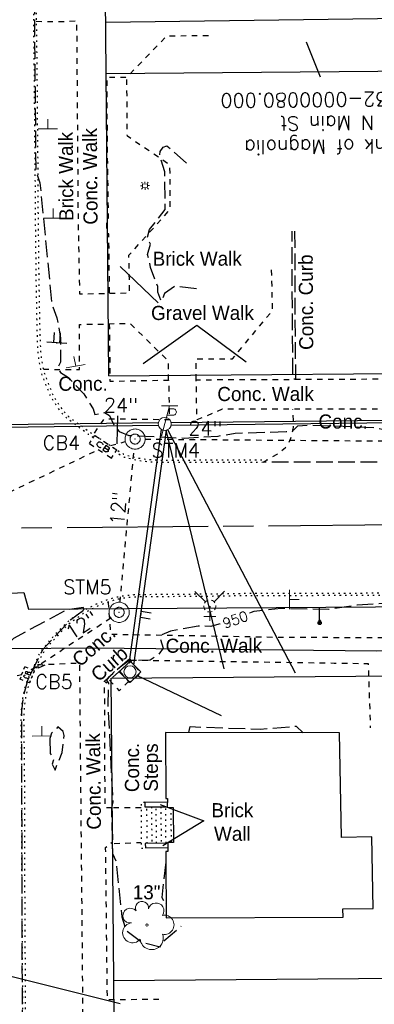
# Model space of a CAD drawing. Extents: x 2300122 to 2305194, y 360020 to 364238.
# Tile 10 of 93: x 2301820 to 2301890, y 360896 to 361091. Entities that reach past the tile are written whole.
import ezdxf
from ezdxf.enums import TextEntityAlignment as Align

# ---------------------------------------------------------------- set-up
doc = ezdxf.new("R2010")
doc.units = 0
doc.header["$LTSCALE"] = 20
doc.header["$MEASUREMENT"] = 0
doc.set_wipeout_variables(frame=1)
for name, pattern in [('CL', [2, 0.3, -0.15, 1.4, -0.15]), ('drainage01', [1.6, 0.85, -0.75]), ('gasex', [0]), ('OhDOT_USTN1', [0.055, 0.014, -0.041]), ('OhDOT_USTN2', [0.11, 0.069, -0.041]), ('OhDOT_USTN3', [0.22, 0.165, -0.055]), ('OhDOT_USTN5', [0.11, 0.055, -0.055]), ('ohelecex', [0]), ('ohteleex', [0]), ('rowex', [0]), ('waterex', [0])]:
    doc.linetypes.add(name, pattern=pattern)
for name, color, linetype in [('BD_X_Building', 231, 'Continuous'), ('CM_X_Wall', 254, 'Continuous'), ('DR_X_Cells', 151, 'OhDOT_USTN2'), ('DR_X_Storm_Sewer', 151, 'OhDOT_USTN5'), ('DR_X_Text', 7, 'Continuous'), ('DT_X_Contour_Major', 132, 'OhDOT_USTN3'), ('DT_X_Contour_Minor', 136, 'OhDOT_USTN3'), ('DT_X_Contour_Text', 7, 'Continuous'), ('DV_X_Property_Line', 7, 'Continuous'), ('LT_X_Poles', 2, 'Continuous'), ('PV_X_Curb', 120, 'OhDOT_USTN1'), ('PV_X_Driveway', 7, 'OhDOT_USTN5'), ('PV_X_EOP', 7, 'OhDOT_USTN3'), ('PV_X_Steps', 120, 'OhDOT_USTN1'), ('PV_X_Text', 7, 'Continuous'), ('PV_X_Walk', 120, 'OhDOT_USTN5'), ('RD_X_Cells', 7, 'Continuous'), ('RD_X_Concrete_Pad', 9, 'OhDOT_USTN5'), ('RW_X_CL', 6, 'CL'), ('RW_X_Fee_RW', 6, 'rowex'), ('SG_X_Poles', 7, 'Continuous'), ('SH_Text', 7, 'Continuous'), ('SN_X_Public', 3, 'Continuous'), ('SV_X_Text_Name', 7, 'Continuous'), ('TX_X_20', 7, 'Continuous'), ('UT_X_Electric_Cells', 1, 'Continuous'), ('UT_X_Gas', 2, 'gasex'), ('UT_X_Overhead_Electric', 1, 'ohelecex'), ('UT_X_Overhead_Telecom', 30, 'ohteleex'), ('UT_X_Water', 133, 'waterex'), ('UT_X_Water_Cells', 133, 'Continuous'), ('VG_X_Cells', 3, 'Continuous'), ('VG_X_Text', 7, 'Continuous')]:
    doc.layers.add(name, color=color, linetype=linetype)
doc.styles.add('Simplex Normal (0.14)', font='Simplex.shx')
doc.styles.add('Straight Normal (0.14) Font 30', font='font30.shx', dxfattribs={"height": 0.14})
doc.styles.add('Straight-Normal', font='font30.shx', dxfattribs={"height": 0.14})

# ---------------------------------------------------------------- blocks, each defined once
blk = doc.blocks.new('ODOT STORM MANHOLE')
at = {"layer": 'DR_X_Cells', "color": 151, "linetype": 'drainage01', "lineweight": 0, "ltscale": 0.05}
for radius in [0.1, 0.05]:
    blk.add_circle((0, 0), radius, dxfattribs=at)
at = {"layer": 'DR_X_Cells', "color": 151, "linetype": 'Continuous', "lineweight": 0}
blk.add_point((0, 0), dxfattribs=at)
blk = doc.blocks.new('GCB-X')
at = {"layer": 'DR_X_Cells', "color": 121, "linetype": 'Continuous'}
for p, q in [((-0.0625, 0.0375), (-0.0375, 0.0375)), ((-0.0625, 0.0125), (-0.0625, 0.0375)), ((-0.0125, 0.0375), (0.0125, 0.0375)), ((0.0227, 0.0195), (0.0067, 0.0195)), ((0.0067, 0.0195), (0.0067, -0.0205)), ((0.0067, 0.0013), (0.0243, 0.0013)), ((0.0375, 0.0375), (0.0625, 0.0375)), ((0.0625, 0.0125), (0.0625, 0.0375)), ((-0.0625, -0.0375), (-0.0625, -0.0125)), ((-0.0625, -0.0375), (-0.0375, -0.0375)), ((-0.0125, -0.0375), (0.0125, -0.0375)), ((0.0067, -0.0205), (0.0243, -0.0205)), ((0.0375, -0.0375), (0.0625, -0.0375)), ((0.0625, -0.0375), (0.0625, -0.0125))]:
    blk.add_line(p, q, dxfattribs=at)
at = {"layer": 'DR_X_Cells', "color": 121, "linetype": 'Continuous', "extrusion": (0, 0, -1)}
for centre, radius, start, end in [((-0.014, 0), 0.0458, 344.8107, 15.1893), ((0.0184, 0.0074), 0.0127, 21.5603, 158.4397), ((-0.0198, 0.0101), 0.00986, 106.9987, 243.1793), ((-0.0199, -0.0096), 0.0117, 112.0547, 247.9453)]:
    blk.add_arc(centre, radius, start, end, dxfattribs=at)
at = {"layer": 'DR_X_Cells', "color": 121, "linetype": 'Continuous'}
blk.add_arc((-0.0184, -0.0073), 0.0127, 201.5603, 338.4397, dxfattribs=at)
blk = doc.blocks.new('ODOT STORM CATCH BASIN SQUARE')
blk.add_blockref('GCB-X', (0, 0))
blk = doc.blocks.new('TREE')
at = {"layer": 'VG_X_Cells', "color": 3, "linetype": 'Continuous', "lineweight": 0}
blk.add_circle((0, 0), 0.012, dxfattribs=at)
for centre, radius, start, end in [((-0.0492, 0.1684), 0.0658, 354.0047, 205.97412), ((0.0913, 0.1415), 0.0776, 323.82996, 165.0376), ((-0.1655, 0.0932), 0.0735, 39.06254, 279.54124), ((-0.1427, -0.0774), 0.0987, 96.17219, 320.57371), ((0.173, 0.0018), 0.0957, 259.14531, 101.45961), ((0.0473, -0.1303), 0.1142, 184.94757, 19.45715)]:
    blk.add_arc(centre, radius, start, end, dxfattribs=at)
blk = doc.blocks.new('SGN1P_anno')
at = {"layer": 'SN_X_Public', "color": 3, "linetype": 'Continuous', "lineweight": 0}
for p, q in [((0, 0), (-0.96, 0)), ((0, 0.96), (0, -0.96))]:
    blk.add_line(p, q, dxfattribs=at)
blk = doc.blocks.new('BUDLIT')
at = {"layer": 'Defpoints', "color": 2, "linetype": 'Continuous', "lineweight": 30}
blk.add_point((0, 0), dxfattribs=at)
at = {"layer": 'RD_X_Cells', "color": 2, "linetype": 'Continuous', "lineweight": 0}
for p, q in [((-0.052, 0), (-0.079, 0)), ((-0.048, 0.048), (-0.067, 0.067)), ((0, 0.064), (0, 0.091)), ((0.067, 0.067), (0.048, 0.048)), ((0.079, 0), (0.052, 0)), ((-0.048, -0.048), (-0.067, -0.067)), ((0, -0.064), (0, -0.091)), ((0.067, -0.067), (0.048, -0.048))]:
    blk.add_line(p, q, dxfattribs=at)
at = {"layer": 'RD_X_Cells', "color": 2, "linetype": 'Continuous', "lineweight": 0, "flags": 128}
blk.add_lwpolyline([(-0.033, -0.05), (0.033, -0.05), (0.033, 0.05), (-0.033, 0.05), (-0.033, -0.05)], close=True, dxfattribs=at)
blk = doc.blocks.new('ODOT ELEC LIGHT')
at = {"layer": 'SH_Text', "color": 2, "linetype": 'Continuous', "lineweight": 0}
blk.add_blockref('BUDLIT', (0, 0), dxfattribs=at)
blk = doc.blocks.new('WSS')
at = {"layer": 'Defpoints', "color": 133, "linetype": 'Continuous', "lineweight": 30}
blk.add_point((0, 0), dxfattribs=at)
at = {"layer": 'UT_X_Water_Cells', "color": 133, "linetype": 'Continuous', "lineweight": 0}
for p, q in [((0.032, 0.106), (-0.032, 0.106)), ((0, 0.074), (0, 0.138)), ((0.02, 0.008), (0.055, -0.01))]:
    blk.add_line(p, q, dxfattribs=at)
at = {"layer": 'UT_X_Water_Cells', "color": 133, "linetype": 'Continuous', "lineweight": 0, "flags": 128}
for points in [[(-0.059, 0.045), (-0.074, 0.03), (-0.074, -0.03), (-0.059, -0.045)], [(-0.055, 0.035), (-0.041, -0.041), (-0.027, 0.035), (-0.013, -0.041), (0.001, 0.035)], [(0.045, 0.059), (0.03, 0.074), (-0.03, 0.074), (-0.045, 0.059)], [(0.059, -0.045), (0.074, -0.03), (0.074, 0.03), (0.059, 0.045)], [(-0.045, -0.059), (-0.03, -0.074), (0.03, -0.074), (0.045, -0.059)]]:
    blk.add_lwpolyline(points, dxfattribs=at)
at = {"layer": 'UT_X_Water_Cells', "color": 133, "linetype": 'Continuous', "lineweight": 0, "extrusion": (0, 0, -1)}
for centre, radius, start, end in [((-0.028, 0.02), 0.0135, 303.6324, 53.7413), ((-0.039, -0.005), 0.04, 61.3463, 118.6537), ((-0.037, -0.009), 0.0316, 235.6037, 316.3305), ((-0.044, -0.022), 0.017, 132.0642, 228.5117)]:
    blk.add_arc(centre, radius, start, end, dxfattribs=at)
blk = doc.blocks.new('FH')
at = {"layer": 'Defpoints', "color": 133, "linetype": 'Continuous', "lineweight": 30}
blk.add_point((0, 0), dxfattribs=at)
blk.add_point((0, 0), dxfattribs=at)
at = {"layer": 'UT_X_Water_Cells', "color": 133, "linetype": 'Continuous', "lineweight": 0}
for p, q in [((0.0599, 0.1032), (-0.0601, 0.1032)), ((-0.0001, 0.0602), (-0.0001, 0.1462)), ((-0.0423, -0.0424), (-0.1463, -0.1463)), ((0.0423, -0.0424), (0.1462, -0.1463))]:
    blk.add_line(p, q, dxfattribs=at)
for start, end in [(140.02099, 184.06293), (68.13946, 112.03798), (356.01648, 39.98885), (211.87877, 255.84793), (283.82389, 329.90967)]:
    blk.add_arc((0, 0), 0.06, start, end, dxfattribs=at)
blk = doc.blocks.new('SGN2P')
at = {"linetype": 'Continuous'}
for p, q in [((0, 0.08), (0, -0.08)), ((0, 0.024), (-0.08, 0.024)), ((0, -0.024), (-0.08, -0.024))]:
    blk.add_line(p, q, dxfattribs=at)
blk.add_point((0, 0), dxfattribs=at)
blk = doc.blocks.new('ODOT SIGN DOUBLE POST')
blk.add_blockref('SGN2P', (0, 0))
blk = doc.blocks.new('ODOT Elec Tele Pole')
at = {"layer": 'UT_X_Electric_Cells', "linetype": 'Continuous', "lineweight": 13}
for p, q in [((0.0482, 0.18), (-0.0321, -0.12)), ((0.1282, 0.18), (-0.0318, 0.18)), ((0.0402, 0.15), (0.0827, 0.15)), ((0.0231, 0.0862), (0.0827, 0.0862))]:
    blk.add_line(p, q, dxfattribs=at)
at = {"layer": 'UT_X_Electric_Cells', "linetype": 'Continuous', "lineweight": 0}
blk.add_circle((0, 0), 0.065, dxfattribs=at)
at = {"layer": 'UT_X_Electric_Cells', "linetype": 'Continuous', "lineweight": 13, "extrusion": (0, 0, -1)}
blk.add_arc((-0.0833, 0.1181), 0.0319, 88.8767, 271.1233, dxfattribs=at)
blk = doc.blocks.new('SPOLE')
at = {"layer": 'SG_X_Poles', "color": 7, "linetype": 'Continuous', "lineweight": 0, "flags": 128}
blk.add_lwpolyline([(-0.075, -0.075), (0.075, -0.075), (0.075, 0.075), (-0.075, 0.075), (-0.075, -0.075)], close=True, dxfattribs=at)
at = {"layer": 'SG_X_Poles', "color": 7, "linetype": 'Continuous', "lineweight": 0}
blk.add_circle((0, 0), 0.06, dxfattribs=at)
blk = doc.blocks.new('SPOLE_anno')
at = {"layer": 'SG_X_Poles', "color": 7, "linetype": 'Continuous', "lineweight": 0}
blk.add_blockref('SPOLE', (0, 0), dxfattribs=at)

msp = doc.modelspace()

# ---------------------------------------------------------------- linework, layer by layer
at = {"layer": 'BD_X_Building', "flags": 128}
msp.add_lwpolyline([(2301884.21, 360914.44), (2301890.2, 360914.55), (2301889.93, 360928.75), (2301883.93, 360928.63), (2301883.53, 360949.35), (2301849.04, 360949.46), (2301849.08, 360936.34), (2301849.41, 360936.33), (2301849.35, 360934.6), (2301850.53, 360934.55), (2301850.6, 360927.61), (2301849.46, 360927.59), (2301849.51, 360925.85), (2301849.12, 360925.84), (2301849.12, 360924.07), (2301849.16, 360912.69), (2301884.24, 360912.81), (2301884.21, 360914.44)], close=True, dxfattribs=at)
at = {"layer": 'CM_X_Wall', "flags": 128}
for points in [[(2301849.38, 360935.58), (2301844.92, 360935.62), (2301844.91, 360934.72), (2301849.36, 360934.71)], [(2301849.46, 360927.5), (2301845.02, 360927.4), (2301845.04, 360926.58), (2301849.49, 360926.63)]]:
    msp.add_lwpolyline(points, dxfattribs=at)
at = {"layer": 'DR_X_Storm_Sewer', "flags": 128}
for points in [[(2301838.11, 361006.35), (2301841.06, 361007.14)], [(2301844.99, 361007.65), (2302020.15, 361006.28)], [(2301794.24, 360985.71), (2301835.73, 361005.58)], [(2301840.01, 360975.27), (2301842.81, 361005.67)], [(2301822.52, 360961.92), (2301838.16, 360972.18)], [(2301785.72, 360951.28), (2301820.55, 360960.98)]]:
    msp.add_lwpolyline(points, dxfattribs=at)
at = {"layer": 'DR_X_Text', "flags": 128}
msp.add_lwpolyline([(2301839.46, 361006.71), (2301839.58, 361012.26)], dxfattribs=at)
at = {"layer": 'DT_X_Contour_Major', "elevation": 950, "flags": 128}
for points in [[(2301657.04, 361014.56), (2301657.45, 361013.41), (2301658.4, 361012.18), (2301660.55, 361011.01), (2301665.32, 361009.87), (2301667.24, 361009.9), (2301668.73, 361008.44), (2301670.31, 361007.44), (2301674.46, 361006.83), (2301675.38, 361006.24), (2301677.99, 361006.06), (2301683.49, 361007.18), (2301684.69, 361006.87), (2301690.45, 361007.39), (2301691.03, 361008.86), (2301696.73, 361008.92), (2301698.61, 361009.46), (2301718.13, 361010.66), (2301720.34, 361011.04), (2301724.13, 361012.99), (2301728.96, 361017.75), (2301727.68, 361017.9), (2301731.97, 361020.88), (2301737.93, 361023.54), (2301745.96, 361025.73), (2301769.27, 361029.2), (2301772.4, 361030.13), (2301775.32, 361032.55), (2301776.54, 361032.29), (2301778.52, 361030.19), (2301780.04, 361031.16), (2301780.78, 361032.28), (2301780.24, 361032.72), (2301780.21, 361033.22), (2301782.63, 361034.85), (2301785.3, 361038.82), (2301787.1, 361040.43), (2301788.17, 361042.15), (2301792.34, 361059.25), (2301792.71, 361073.53), (2301792.76, 361097.98), (2301792.4, 361107.79), (2301791.62, 361109.3), (2301792.16, 361112.61), (2301792.45, 361112.87), (2301792.7, 361123.22), (2301793.02, 361123.17), (2301802.03, 361104.88), (2301804.88, 361096.43), (2301806.13, 361093.94), (2301806.79, 361093.64), (2301809.28, 361094.9), (2301810.71, 361098.39), (2301814.11, 361111.23), (2301819.45, 361128.59), (2301820.67, 361131.56), (2301822.02, 361132.93), (2301822.62, 361132.72), (2301823.31, 361060.72), (2301824.13, 361058.5), (2301826.49, 361034.41), (2301827.49, 361031.73), (2301828.22, 361027.65), (2301828.23, 361022.89), (2301827.65, 361021.85), (2301828.2, 361020.87), (2301829.78, 361019.86), (2301832.82, 361016.61), (2301834.67, 361013.63), (2301835, 361012.5), (2301836.92, 361012.9), (2301837.91, 361012.31), (2301838.9, 361010.24), (2301839.82, 361009.17), (2301841.73, 361008.37), (2301852.75, 361007.85), (2301859.45, 361008.25), (2301862.88, 361008.85), (2301872.98, 361009.15), (2301874.56, 361009.57), (2301875.25, 361010.28), (2301878.02, 361010.45), (2301890.51, 361009.94), (2301892.61, 361009.5), (2301894.04, 361008.64), (2301895.42, 361007.22), (2301899.03, 361006.64), (2301899.14, 361005.23), (2301916.47, 361003.41), (2301934.46, 361003.34), (2301934.46, 361003.59)], [(2301855.17, 361037.47), (2301850.87, 361037.94), (2301848.86, 361036.55), (2301848.17, 361034.93), (2301847.53, 361036.82), (2301847.49, 361037.92), (2301846.08, 361041.72), (2301845.49, 361044.3), (2301846.08, 361046.29), (2301845.43, 361047.63), (2301845.87, 361049.21), (2301848.99, 361053.22), (2301848.9, 361060.65), (2301847.91, 361063.95), (2301848, 361064.72), (2301848.55, 361065.56), (2301849.3, 361065.82), (2301853.22, 361062.41)], [(2301934.1, 360976.96), (2301930.85, 360977.31), (2301914.86, 360977.15), (2301908.16, 360975.98), (2301887.08, 360974.7), (2301881.42, 360973.84), (2301871.96, 360974.04), (2301866.57, 360973.46), (2301864.95, 360972.84), (2301864.33, 360972.23), (2301858.01, 360970.5), (2301855.5, 360970.53), (2301849.99, 360969.54), (2301848.09, 360968.77), (2301847.94, 360968.13), (2301848.55, 360966.2), (2301847.57, 360964.8), (2301845.99, 360963.76), (2301841.8, 360963.72), (2301838.88, 360961.53), (2301837.31, 360959.85), (2301837.73, 360959.22), (2301837.59, 360954.92), (2301838.58, 360935.67), (2301838.3, 360934.5), (2301838.5, 360925.42), (2301839.22, 360923.85), (2301840.39, 360912.87), (2301841.18, 360910.24), (2301844.42, 360907.83), (2301847.97, 360906.91), (2301848.35, 360907.78), (2301852.15, 360911.03)]]:
    msp.add_lwpolyline(points, dxfattribs=at)
msp.add_lwpolyline([(2301826.08, 360948.24), (2301826.17, 360945.28), (2301826.82, 360944.02), (2301826.52, 360943.13), (2301827.12, 360941.95), (2301828.5, 360945.47), (2301828.96, 360948.87), (2301828.76, 360949.66), (2301827.7, 360950.56), (2301826.41, 360949.3), (2301826.08, 360948.24)], close=True, dxfattribs=at)
at = {"layer": 'DT_X_Contour_Minor', "elevation": 949, "flags": 128}
for points in [[(2301832.86, 360973.78), (2301832.74, 360974.25), (2301829.27, 360973.71), (2301818.88, 360968.07), (2301817.1, 360966.38), (2301815.05, 360963.18), (2301813.82, 360959.43), (2301812.68, 360945.13), (2301811.84, 360941.43), (2301812.12, 360932.51), (2301811.11, 360924.61), (2301812.31, 360913.78), (2301813.74, 360910.78), (2301814.34, 360908.5), (2301814.45, 360906.17), (2301816.29, 360901.68), (2301816.96, 360893.96), (2301818.26, 360891.12), (2301818.4, 360887.88), (2301819.44, 360886.31), (2301820.22, 360882.09), (2301820.68, 360882.36), (2301820.51, 360953.74), (2301820.85, 360956.59), (2301821.72, 360959.81), (2301824.7, 360965.94), (2301830.28, 360971.89), (2301832.86, 360973.78)], [(2301825.08, 360962.83), (2301823.8, 360962.18), (2301823.74, 360963.01), (2301825.08, 360962.83)]]:
    msp.add_lwpolyline(points, close=True, dxfattribs=at)
at = {"layer": 'DT_X_Contour_Minor', "elevation": 951, "flags": 128}
for points in [[(2301853.65, 360949.45), (2301853.93, 360950.61), (2301867.79, 360950.1), (2301874.97, 360950.69), (2301876.36, 360949.38)], [(2301849.08, 360923.7), (2301848.31, 360916.74), (2301848.99, 360915.28), (2301849.14, 360915.5)]]:
    msp.add_lwpolyline(points, dxfattribs=at)
at = {"layer": 'DV_X_Property_Line'}
for points in [[(2301837.19, 361090.39), (2301998.92, 361092.54)], [(2301837.27, 361080.2), (2301999.02, 361081.55)], [(2301838.79, 360900.21), (2302000.59, 360901.56)]]:
    msp.add_lwpolyline(points, dxfattribs=at)
at = {"layer": 'PV_X_Curb', "flags": 128}
for points in [[(2301834.73, 361007.97), (2301834.48, 361008.14), (2301834.46, 361008.23), (2301833.92, 361008.46), (2301833.76, 361008.59), (2301829.69, 361011.58), (2301829.4, 361011.85), (2301828.49, 361012.8), (2301827.76, 361013.78), (2301827.12, 361014.75), (2301826.29, 361016.11), (2301826, 361016.79), (2301825.64, 361017.63), (2301824.67, 361020.07), (2301824.27, 361021.52), (2301823.95, 361023.24), (2301823.75, 361025.01), (2301823.63, 361027.5), (2301823.53, 361031.73), (2301823.36, 361041.43), (2301823.34, 361043.84), (2301823.33, 361046.42), (2301823.24, 361051.51), (2301823.23, 361056.16), (2301823.15, 361066.15), (2301823.14, 361066.42), (2301823.07, 361074.16), (2301823.01, 361081.72), (2301822.91, 361088.95), (2301822.86, 361098.82), (2301822.82, 361104.17), (2301822.78, 361110.02), (2301822.81, 361114.97), (2301822.8, 361119.72), (2301822.77, 361123.45), (2301822.74, 361128.61), (2301822.72, 361129.33), (2301822.72, 361133.99), (2301822.66, 361135.6), (2301822.66, 361136.89), (2301822.77, 361137.64), (2301823.15, 361138.74), (2301823.64, 361139.69), (2301824.27, 361140.51), (2301824.85, 361141.04), (2301825.61, 361141.53), (2301826.68, 361142.04), (2301827.77, 361142.33), (2301829.97, 361142.63), (2301832.39, 361142.69), (2301835.37, 361142.64), (2301840.97, 361142.56), (2301840.97, 361142.06), (2301835.36, 361142.14), (2301832.4, 361142.19), (2301830.01, 361142.13), (2301827.86, 361141.84), (2301826.85, 361141.57), (2301825.85, 361141.09), (2301825.16, 361140.64), (2301824.63, 361140.17), (2301824.06, 361139.42), (2301823.62, 361138.54), (2301823.26, 361137.52), (2301823.16, 361136.86), (2301823.16, 361135.61), (2301823.22, 361134), (2301823.22, 361129.33), (2301823.24, 361128.61), (2301823.27, 361123.46), (2301823.3, 361119.72), (2301823.31, 361114.97), (2301823.28, 361110.02), (2301823.32, 361104.18), (2301823.36, 361098.83), (2301823.41, 361088.95), (2301823.51, 361081.73), (2301823.57, 361074.16), (2301823.63, 361066.44), (2301823.65, 361066.17), (2301823.73, 361056.16), (2301823.74, 361051.51), (2301823.83, 361046.43), (2301823.84, 361043.84), (2301823.86, 361041.43), (2301824.03, 361031.74), (2301824.13, 361027.52), (2301824.25, 361025.05), (2301824.45, 361023.31), (2301824.76, 361021.63), (2301825.15, 361020.23), (2301826.11, 361017.82), (2301826.45, 361016.98), (2301826.74, 361016.34), (2301827.54, 361015.01), (2301828.17, 361014.06), (2301828.87, 361013.12), (2301829.75, 361012.21), (2301830.01, 361011.97), (2301834.06, 361008.99), (2301834.18, 361008.9), (2301834.88, 361008.59), (2301834.92, 361008.45), (2301839.38, 361005.51), (2301840.04, 361005.06), (2301840.73, 361004.66), (2301841.09, 361004.5), (2301841.3, 361004.44), (2301842.23, 361004.19), (2301843.65, 361003.89), (2301845.09, 361003.67), (2301846.72, 361003.54), (2301847.71, 361003.5), (2301852.71, 361003.47), (2301854.22, 361003.5), (2301864.22, 361003.52), (2301866.56, 361003.53), (2301869.25, 361003.55)], [(2301868.4, 361003.04), (2301866.56, 361003.03), (2301864.23, 361003.02), (2301854.23, 361003), (2301852.71, 361002.97), (2301847.7, 361003), (2301846.69, 361003.04), (2301845.03, 361003.18), (2301843.56, 361003.4), (2301842.11, 361003.7), (2301841.16, 361003.96), (2301840.91, 361004.03), (2301840.5, 361004.21), (2301839.77, 361004.63), (2301839.1, 361005.1)], [(2301822.56, 360961.9), (2301822.73, 360962.33), (2301822.86, 360962.28), (2301823.48, 360963.89), (2301823.84, 360964.62), (2301824.22, 360965.3), (2301824.22, 360965.3), (2301824.86, 360966.2), (2301825.9, 360967.46), (2301827.23, 360968.98), (2301828, 360969.85), (2301829.38, 360971.2), (2301830.61, 360972.16), (2301832.2, 360973.28), (2301833.8, 360974.18), (2301834.97, 360974.76), (2301835.37, 360974.95), (2301836.55, 360975.45), (2301837.94, 360975.95), (2301839.26, 360976.32), (2301841.12, 360976.65), (2301842.79, 360976.79), (2301843.87, 360976.83), (2301845.83, 360976.85), (2301855.83, 360976.93), (2301858.68, 360976.96), (2301866.19, 360977.08), (2301873.79, 360977.05), (2301880.79, 360977.1), (2301886.08, 360977.11), (2301896.08, 360977.14), (2301906.08, 360977.23), (2301916.08, 360977.31), (2301926.08, 360977.3), (2301934.05, 360977.36), (2301952.29, 360977.5), (2301996.51, 360977.43), (2301998.85, 360977.29), (2301999.74, 360977.11), (2302000.95, 360976.71), (2302002.02, 360976.17), (2302002.67, 360975.57), (2302003.21, 360974.57), (2302003.51, 360973.09), (2302003.81, 360963.07), (2302004.05, 360955.44), (2302003.55, 360955.43), (2302003.32, 360963.05), (2302003.01, 360973.03), (2302002.74, 360974.4), (2302002.27, 360975.26), (2302001.74, 360975.76), (2302000.76, 360976.25), (2301999.61, 360976.62), (2301998.79, 360976.8), (2301996.49, 360976.93), (2301952.29, 360977), (2301934.05, 360976.86), (2301926.08, 360976.8), (2301916.08, 360976.81), (2301906.09, 360976.73), (2301896.09, 360976.64), (2301886.08, 360976.61), (2301880.79, 360976.6), (2301873.8, 360976.55), (2301866.19, 360976.58), (2301858.69, 360976.46), (2301855.83, 360976.43), (2301845.83, 360976.35), (2301843.88, 360976.33), (2301842.82, 360976.29), (2301841.18, 360976.15), (2301839.37, 360975.83), (2301838.1, 360975.47), (2301836.73, 360974.98), (2301835.57, 360974.5), (2301835.19, 360974.31), (2301834.03, 360973.74), (2301832.47, 360972.85), (2301830.9, 360971.76), (2301829.71, 360970.82), (2301828.37, 360969.5), (2301827.6, 360968.64), (2301826.28, 360967.14), (2301825.25, 360965.9), (2301824.67, 360965.07), (2301824.28, 360964.38), (2301823.94, 360963.69), (2301823.14, 360961.63), (2301823.01, 360961.68), (2301821.86, 360958.78), (2301821.66, 360958.21), (2301821.69, 360958.15), (2301821.54, 360957.69), (2301821.25, 360956.24), (2301821.1, 360955.32), (2301820.97, 360953.81), (2301820.92, 360952.87), (2301820.89, 360951.9), (2301820.92, 360949.53), (2301821.01, 360943.05), (2301821.07, 360934.49), (2301821.03, 360925.21), (2301821.04, 360924.24), (2301821.12, 360914.27), (2301821.12, 360913.3), (2301821.17, 360903.32), (2301821.2, 360899.14), (2301821.2, 360889.16), (2301821.19, 360883.08), (2301821.18, 360877.4), (2301821.2, 360871.89), (2301821.22, 360862.42), (2301821.27, 360856.84), (2301821.29, 360855.88), (2301821.25, 360850.34), (2301821.27, 360845.72), (2301821.28, 360844.57), (2301821.33, 360844.15), (2301821.39, 360843.65), (2301821.44, 360843.35), (2301821.56, 360842.78), (2301821.58, 360842.72), (2301821.7, 360842.39), (2301821.83, 360842.04), (2301822, 360841.67), (2301822.17, 360841.35), (2301822.34, 360841.12), (2301823.11, 360840.49), (2301823.62, 360840.08), (2301824.3, 360839.68), (2301825.33, 360839.24), (2301826.67, 360838.84), (2301830.6, 360838.84), (2301833.27, 360838.84)], [(2301833.27, 360838.34), (2301830.6, 360838.34), (2301826.6, 360838.34), (2301825.16, 360838.77), (2301824.08, 360839.23), (2301823.33, 360839.66), (2301822.78, 360840.12), (2301821.94, 360840.82), (2301821.75, 360841.08), (2301821.55, 360841.45), (2301821.37, 360841.85), (2301821.23, 360842.21), (2301821.11, 360842.55), (2301821.08, 360842.65), (2301820.95, 360843.26), (2301820.9, 360843.58), (2301820.83, 360844.09), (2301820.78, 360844.54), (2301820.77, 360845.72), (2301820.75, 360850.34), (2301820.79, 360855.87), (2301820.77, 360856.83), (2301820.72, 360862.42), (2301820.7, 360871.89), (2301820.68, 360877.4), (2301820.69, 360883.08), (2301820.7, 360889.16), (2301820.7, 360899.14), (2301820.67, 360903.32), (2301820.62, 360913.3), (2301820.62, 360914.26), (2301820.54, 360924.24), (2301820.53, 360925.21), (2301820.57, 360934.49), (2301820.51, 360943.04), (2301820.42, 360949.52), (2301820.39, 360951.9), (2301820.42, 360952.89), (2301820.47, 360953.85), (2301820.61, 360955.39), (2301820.76, 360956.32), (2301821.06, 360957.82), (2301821.15, 360958.11), (2301821.12, 360958.18), (2301821.39, 360958.95), (2301821.59, 360959.46)]]:
    msp.add_lwpolyline(points, dxfattribs=at)
at = {"layer": 'PV_X_Driveway', "flags": 128}
msp.add_lwpolyline([(2301868.4, 361003.04), (2301871.16, 361004.69), (2301872.52, 361005.69), (2301872.83, 361006.01), (2301873.21, 361006.48), (2301873.45, 361006.88), (2301873.84, 361007.66), (2301874.16, 361008.66), (2301874.32, 361009.43), (2301874.4, 361010.34), (2301874.4, 361011.36), (2301874.28, 361013.57)], dxfattribs=at)
at = {"layer": 'PV_X_EOP', "flags": 128}
for points in [[(2301874.64, 361048.88), (2301874.7, 361032.2), (2301874.8, 361021.7), (2301874.81, 361020.87), (2301874.83, 361019.51), (2301874.33, 361019.51), (2301874.31, 361020.86), (2301874.3, 361021.69), (2301874.2, 361032.2), (2301874.14, 361048.88)], [(2301899.81, 361003.17), (2301898.73, 361003.16), (2301897.77, 361003.16), (2301894.82, 361003.1), (2301889, 361003.1), (2301879.01, 361003.05), (2301870.57, 361003.04), (2301869.48, 361003.05), (2301868.4, 361003.04)]]:
    msp.add_lwpolyline(points, dxfattribs=at)
msp.add_lwpolyline([(2301841.93, 360964.05), (2301841.49, 360963.66), (2301837.67, 360960.3), (2301836.93, 360959.64), (2301837.27, 360959.27), (2301838, 360959.93), (2301841.83, 360963.29), (2301842.26, 360963.67), (2301841.93, 360964.05)], close=True, dxfattribs=at)
at = {"layer": 'PV_X_Steps', "flags": 128}
msp.add_lwpolyline([(2301844.92, 360935.58), (2301844.19, 360935.58), (2301844.19, 360926.48), (2301845.04, 360926.48), (2301845.04, 360926.58)], dxfattribs=at)
at = {"layer": 'PV_X_Steps'}
for points in [[(2301845.4, 360927.4), (2301845.34, 360934.72)], [(2301846.24, 360934.72), (2301846.31, 360927.43)], [(2301847.27, 360927.45), (2301847.17, 360934.71)], [(2301848.08, 360934.71), (2301848.19, 360927.47)], [(2301849.13, 360927.49), (2301849.08, 360934.71)], [(2301850.08, 360934.57), (2301850.14, 360927.6)]]:
    msp.add_lwpolyline(points, dxfattribs=at)
at = {"layer": 'PV_X_Text'}
for points in [[(2301847.59, 361034.66), (2301840.01, 361041.88)], [(2301844.63, 361022.67), (2301855.26, 361030.24)], [(2301855.26, 361030.24), (2301865.01, 361022.98)]]:
    msp.add_lwpolyline(points, dxfattribs=at)
at = {"layer": 'PV_X_Walk', "flags": 128}
for points in [[(2301823.4, 361090.55), (2301824.61, 361090.52), (2301829.25, 361090.52), (2301831.39, 361090.63), (2301831.68, 361051.94), (2301831.88, 361041.94), (2301831.99, 361036.47), (2301837.93, 361036.58), (2301837.81, 361046.58), (2301837.78, 361048.37), (2301837.36, 361048.37), (2301837.36, 361051.47), (2301837.72, 361051.47), (2301837.57, 361061.47), (2301837.42, 361079.43), (2301841.37, 361079.48), (2301841.37, 361079.48), (2301849.3, 361087.64), (2301858.38, 361087.76)], [(2301837.93, 361036.58), (2301841.92, 361036.66), (2301841.77, 361044.12), (2301848.45, 361051.55), (2301849.94, 361053.2), (2301849.92, 361061.72), (2301849.67, 361062.19), (2301841.46, 361067.73), (2301841.37, 361079.48)], [(2301855.14, 361019.42), (2301855.08, 361023.57), (2301862.29, 361023.56), (2301868.67, 361031.26), (2301870.28, 361033.19), (2301870.04, 361042.24)], [(2301824.8, 361021.5), (2301831.99, 361021.44), (2301831.99, 361030.41), (2301837.88, 361030.48), (2301837.88, 361030.48), (2301837.88, 361030.48), (2301838.01, 361019.14), (2301848, 361019.32), (2301849.65, 361019.35), (2301849.8, 361011.47), (2301839.8, 361011.59), (2301836.81, 361011.63), (2301834.75, 361008.65)], [(2301849.65, 361019.35), (2301849.6, 361023.14), (2301842.46, 361030.14), (2301842.01, 361030.57), (2301837.88, 361030.48)], [(2302003.3, 361013.89), (2301975.2, 361013.69), (2301952.61, 361013.54), (2301934.41, 361013.81), (2301924.41, 361013.76), (2301914.41, 361013.71), (2301904.41, 361013.65), (2301894.41, 361013.6), (2301892.2, 361013.59), (2301882.2, 361013.58), (2301872.2, 361013.57), (2301862.2, 361013.56), (2301860.28, 361013.56), (2301855.26, 361011.44), (2301855.14, 361019.42), (2301865.14, 361019.47), (2301875.14, 361019.51), (2301876.19, 361019.51), (2301886.19, 361019.56), (2301892.59, 361019.59), (2301902.59, 361019.63), (2301912.59, 361019.68), (2301922.59, 361019.72), (2301932.59, 361019.76), (2301934.7, 361019.77), (2301952.74, 361019.53), (2301974.74, 361019.53), (2302002.96, 361019.53)], [(2301837.65, 360975.31), (2301838.14, 360968.94), (2301848.14, 360968.77), (2301858.13, 360968.6), (2301868.13, 360968.42), (2301873.75, 360968.33), (2301883.75, 360968.32), (2301893.75, 360968.32), (2301896.97, 360968.32), (2301906.97, 360968.35), (2301916.97, 360968.38), (2301926.97, 360968.41), (2301935.16, 360968.44), (2302000.94, 360969.15), (2302003.13, 360969.15)], [(2301823.63, 360962.89), (2301831.96, 360963.24), (2301832.05, 360953.24), (2301832.14, 360943.24), (2301832.23, 360933.24), (2301832.33, 360923.24), (2301832.42, 360913.25), (2301832.51, 360903.25), (2301832.6, 360893.25), (2301832.69, 360883.25), (2301832.79, 360873.25), (2301832.88, 360863.25), (2301832.97, 360853.25), (2301833.06, 360843.25), (2301833.08, 360841.26)], [(2301842.26, 360963.67), (2301842.4, 360963.81), (2301852.51, 360963.67), (2301862.51, 360963.52), (2301872.51, 360963.37), (2301882.51, 360963.23), (2301889.23, 360963.13), (2301889.56, 360953.13), (2301889.65, 360950.36)], [(2301838.45, 360934.47), (2301837.05, 360934.47), (2301837.01, 360944.47), (2301836.97, 360954.47), (2301836.95, 360959.62)], [(2301844.19, 360934.49), (2301838.45, 360934.53), (2301838.5, 360927.42), (2301844.19, 360927.63)], [(2301847.72, 360896.47), (2301837.72, 360896.41), (2301837.51, 360896.41), (2301837.39, 360906.41), (2301837.28, 360916.4), (2301837.16, 360926.4), (2301837.16, 360926.62), (2301838.5, 360927.77)]]:
    msp.add_lwpolyline(points, dxfattribs=at)
at = {"layer": 'RD_X_Concrete_Pad', "flags": 128}
for points in [[(2301839.9, 360961.59), (2301841.84, 360959.37), (2301844.13, 360961.26), (2301842.15, 360963.57)], [(2301837.92, 360959.85), (2301839.83, 360957.73), (2301841.7, 360959.53)]]:
    msp.add_lwpolyline(points, dxfattribs=at)
at = {"layer": 'RW_X_CL'}
msp.add_lwpolyline([(2301620.5, 360988.38), (2302813.5, 360998.36), (2302996.01, 360879.64, -0.010662), (2303005.84, 360872.94), (2303189.26, 360742.17), (2303189.26, 360742.17), (2303189.26, 360742.17)], format="xyb", dxfattribs=at)
at = {"layer": 'RW_X_Fee_RW'}
for points in [[(2301837.78, 361020.2), (2301836.76, 361140.39)], [(2301837.78, 361020.2), (2301999.54, 361021.55)], [(2301838.28, 360960.2), (2302000.07, 360961.56)], [(2301839.29, 360840.21), (2301838.28, 360960.2)]]:
    msp.add_lwpolyline(points, dxfattribs=at)
at = {"layer": 'SV_X_Text_Name'}
msp.add_lwpolyline([(2301879.8, 361079.44), (2301877, 361086.38)], dxfattribs=at)
at = {"layer": 'TX_X_20', "flags": 128}
for points in [[(2301847.96, 360935.15), (2301856.66, 360931.92)], [(2301856.66, 360931.92), (2301848.47, 360926.96)]]:
    msp.add_lwpolyline(points, dxfattribs=at)
at = {"layer": 'UT_X_Gas', "flags": 128}
msp.add_lwpolyline([(2301785.07, 360965.84), (2301834.58, 360966.26), (2301890.96, 360965.66), (2301940.56, 360965.8), (2302089.03, 360970.48), (2302146.42, 360971.01), (2302218.43, 360971.17), (2302244.77, 360971.58), (2302336.27, 360972.95), (2302412.55, 360973.25), (2302484.74, 360973.72), (2302566.48, 360974.16), (2302601.93, 360974.79), (2302604.14, 360974.75), (2302626.51, 360974.99), (2302628.97, 360974.62), (2302717.16, 360974.52), (2302756.42, 360975.04), (2302799.52, 360974.51), (2302820.62, 360974.25), (2302893.5, 360942.02), (2302934.42, 360921.25), (2302951.33, 360915.32), (2302953.32, 360914.66), (2302988.71, 360910.65), (2302997.7, 360910.88), (2303008.44, 360913.73), (2303040.2, 360922.16), (2303083.87, 360922.34)], dxfattribs=at)
at = {"layer": 'UT_X_Overhead_Electric', "flags": 128}
for points in [[(2301850.15, 361010.92), (2302016.49, 361012.75)], [(2301728.66, 361009.42), (2301847.61, 361010.94)], [(2301841.86, 360963.47), (2301848.22, 361009.54)], [(2301874.84, 360961.21), (2301849.48, 361009.51)]]:
    msp.add_lwpolyline(points, dxfattribs=at)
at = {"layer": 'UT_X_Overhead_Electric', "elevation": 950.52, "flags": 128}
msp.add_lwpolyline([(2301843.25, 360960.82), (2301860.04, 360952.83)], dxfattribs=at)
at = {"layer": 'UT_X_Overhead_Telecom', "flags": 128}
for points in [[(2301850.16, 361010.42), (2302016.49, 361012.4)], [(2301728.65, 361008.86), (2301847.61, 361010.39)], [(2301842.78, 360962.81), (2301849.21, 361009.4)]]:
    msp.add_lwpolyline(points, dxfattribs=at)
at = {"layer": 'UT_X_Overhead_Telecom'}
for points in [[(2301860.69, 360962.06), (2301849.19, 361009.39)], [(2301788.86, 360908.42), (2301840.04, 360895.68)]]:
    msp.add_lwpolyline(points, dxfattribs=at)
at = {"layer": 'UT_X_Water', "flags": 128}
msp.add_lwpolyline([(2301588.16, 360971.57), (2301693.91, 360972.92), (2301741.31, 360974.09), (2301815.94, 360973.86), (2301817.06, 360977.05), (2301820.94, 360977.23), (2301821.85, 360973.92), (2301979.12, 360974.98), (2302179.16, 360983.42), (2302180.69, 360983.45), (2302239.19, 360983.93), (2302240.66, 360983.87), (2302265.44, 360983.9), (2302338.77, 360984.16), (2302401.55, 360984.8), (2302443.98, 360984.65), (2302501.33, 360985.4), (2302533.15, 360985.74), (2302577.98, 360985.63), (2302633.29, 360986.01), (2302635.83, 360986.11), (2302722.66, 360987.12), (2302816.05, 360978.7), (2302925.02, 360964.04), (2302931.11, 360963.52), (2303006.24, 360964.4)], dxfattribs=at)
at = {"layer": 'UT_X_Water'}
for points in [[(2301857.82, 360974.53), (2301857.82, 360974.16)], [(2301879.6, 360971.21), (2301879.57, 360974.31)]]:
    msp.add_lwpolyline(points, dxfattribs=at)

# ---------------------------------------------------------------- block references
at = {"layer": 'DR_X_Cells'}
for p, xscale, yscale, zscale, rotation in [((2301836.66, 361006.13), 42, 26, 20, 326.6433105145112), ((2301821.6, 360960.87), 21, 27, 21, 68.3547187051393)]:
    msp.add_blockref('ODOT STORM CATCH BASIN SQUARE', p, dxfattribs=dict(at, xscale=xscale, yscale=yscale, zscale=zscale, rotation=rotation))
at = {"layer": 'DR_X_Cells', "xscale": 20, "yscale": 20, "zscale": 20}
for p in [(2301843, 361007.66), (2301839.83, 360973.28)]:
    msp.add_blockref('ODOT STORM MANHOLE', p, dxfattribs=at)
at = {"layer": 'LT_X_Poles', "xscale": 10, "yscale": 10, "zscale": 10, "rotation": 90.84120042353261}
msp.add_blockref('ODOT ELEC LIGHT', (2301844.96, 361057.92), dxfattribs=at)
at = {"layer": 'SG_X_Poles', "xscale": 20, "yscale": 20, "zscale": 20, "rotation": 45}
msp.add_blockref('SPOLE_anno', (2301841.99, 360961.47), dxfattribs=at)
at = {"layer": 'SN_X_Public'}
for name, p, xscale, yscale, zscale, rotation in [('SGN1P_anno', (2301825.7, 361069.2), 1.999999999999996, 1.999999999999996, 1.999999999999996, 270.1753375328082), ('SGN1P_anno', (2301826.74, 361051.48), 1.999999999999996, 1.999999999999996, 1.999999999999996, 270.1753375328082), ('ODOT SIGN DOUBLE POST', (2301827.49, 361026.75), 25.00000000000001, 25.00000000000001, 25.00000000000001, 266.2145987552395), ('SGN1P_anno', (2301831.23, 361022.12), 1.999999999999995, 1.999999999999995, 1.999999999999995, 280.6159340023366), ('SGN1P_anno', (2301873.64, 360975.84), 1.999999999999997, 1.999999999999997, 1.999999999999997, 180.3322454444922), ('ODOT SIGN DOUBLE POST', (2301844.12, 360972.89), 25.00000000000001, 25.00000000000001, 25.00000000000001, 172.0707569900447), ('SGN1P_anno', (2301824.52, 360948.77), 1.999999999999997, 1.999999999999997, 1.999999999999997, 270.7738983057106)]:
    msp.add_blockref(name, p, dxfattribs=dict(at, xscale=xscale, yscale=yscale, zscale=zscale, rotation=rotation))
at = {"layer": 'UT_X_Electric_Cells', "xscale": 20.00000000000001, "yscale": 20.00000000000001, "zscale": 20.00000000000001}
msp.add_blockref('ODOT Elec Tele Pole', (2301848.88, 361010.66), dxfattribs=at)
at = {"layer": 'UT_X_Water_Cells', "xscale": 20, "yscale": 20, "zscale": 20, "rotation": 180.5584137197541}
msp.add_blockref('FH', (2301857.82, 360974.53), dxfattribs=at)
at = {"layer": 'UT_X_Water_Cells', "xscale": 5, "yscale": 5, "zscale": 5}
msp.add_blockref('WSS', (2301879.6, 360971.21), dxfattribs=at)
at = {"layer": 'VG_X_Cells', "xscale": 20, "yscale": 20, "zscale": 20}
msp.add_blockref('TREE', (2301845.35, 360911.25), dxfattribs=at)

# ---------------------------------------------------------------- texts
at = {"layer": 'DR_X_Text', "char_height": 2.8, "attachment_point": 5, "style": 'Simplex Normal (0.14)'}
for s, insert, rotation in [('24"', (2301840.17, 361014.37), 359.5512), ('24"', (2301856.91, 361009.79), 359.5512), ('12"', (2301839.67, 360993.9), 84.7426), ('12"', (2301832.4, 360970.71), 33.2771)]:
    msp.add_mtext(s, dxfattribs=dict(at, insert=insert, rotation=rotation))
for s, insert in [('CB4', (2301828.38, 361006.9)), ('STM4', (2301851.06, 361005.43)), ('STM5', (2301833.55, 360978.3)), ('CB5', (2301826.91, 360959.52))]:
    msp.add_mtext(s, dxfattribs=dict(at, insert=insert))
at = {"layer": 'PV_X_Text', "char_height": 2.8, "width": 23.4667, "attachment_point": 5, "style": 'Straight-Normal'}
for s, insert, rotation in [('Brick Walk', (2301829.32, 361059.76), 90.4398), ('Conc. Walk', (2301834.11, 361059.76), 90.4398), ('Brick Walk', (2301855.32, 361043.42), 0.1016), ('Conc. Curb', (2301876.91, 361034.81), 90.4039), ('Gravel Walk', (2301856.36, 361032.67), 0.1016), ('Conc.', (2301832.68, 361018.62), 0.1016), ('Conc. Walk', (2301868.88, 361016.59), 0.1016), ('Conc. \\PCurb', (2301836.36, 360964.81), 41.3421), ('Conc. Walk', (2301858.62, 360966.65), 0.1016), ('Conc. Walk', (2301834.76, 360939.74), 90.5917)]:
    msp.add_mtext(s, dxfattribs=dict(at, insert=insert, rotation=rotation))
at = {"layer": 'PV_X_Text', "insert": (2301884.26, 361011.12), "char_height": 2.8, "attachment_point": 5, "style": 'Straight-Normal'}
msp.add_mtext('Conc.', dxfattribs=at)
at = {"layer": 'PV_X_Text', "insert": (2301844.67, 360942.5), "char_height": 2.8, "width": 23.4667, "attachment_point": 5, "rotation": 90, "line_spacing_factor": 0.8, "style": 'Straight-Normal'}
msp.add_mtext('Conc.\\PSteps', dxfattribs=at)
at = {"layer": 'SV_X_Text_Name', "insert": (2301881.09, 361070.32), "char_height": 2.8, "width": 77.9146, "attachment_point": 5, "rotation": 180.4829, "style": 'Simplex Normal (0.14)'}
msp.add_mtext('Bank of Magnolia\\PN Main St\\P\\pxqc;PID: 32-0000080.000', dxfattribs=at)
at = {"layer": 'TX_X_20', "insert": (2301862.29, 360931.67), "char_height": 2.8, "width": 23.4667, "attachment_point": 5, "style": 'Straight-Normal'}
msp.add_mtext('Brick\\PWall', dxfattribs=at)
at = {"layer": 'VG_X_Text', "style": 'Straight Normal (0.14) Font 30'}
msp.add_text('13"', height=2.8, dxfattribs=at).set_placement((2301845.28, 360917.75), align=Align.MIDDLE_CENTER)

# ---------------------------------------------------------------- next in the draw order: wipeouts: each hides what was drawn before it
msp.add_wipeout([(2301860.4, 360969.63), (2301866.19, 360971.68), (2301865.36, 360974.04), (2301859.57, 360971.98)]).dxf.layer = 'DT_X_Contour_Text'

# ---------------------------------------------------------------- next in the draw order: texts
at = {"layer": 'DT_X_Contour_Text', "style": 'Simplex Normal (0.14)'}
msp.add_text('950', height=2, rotation=19.5354, dxfattribs=at).set_placement((2301862.88, 360971.83), align=Align.MIDDLE_CENTER)

doc.saveas('drawing.dxf')
